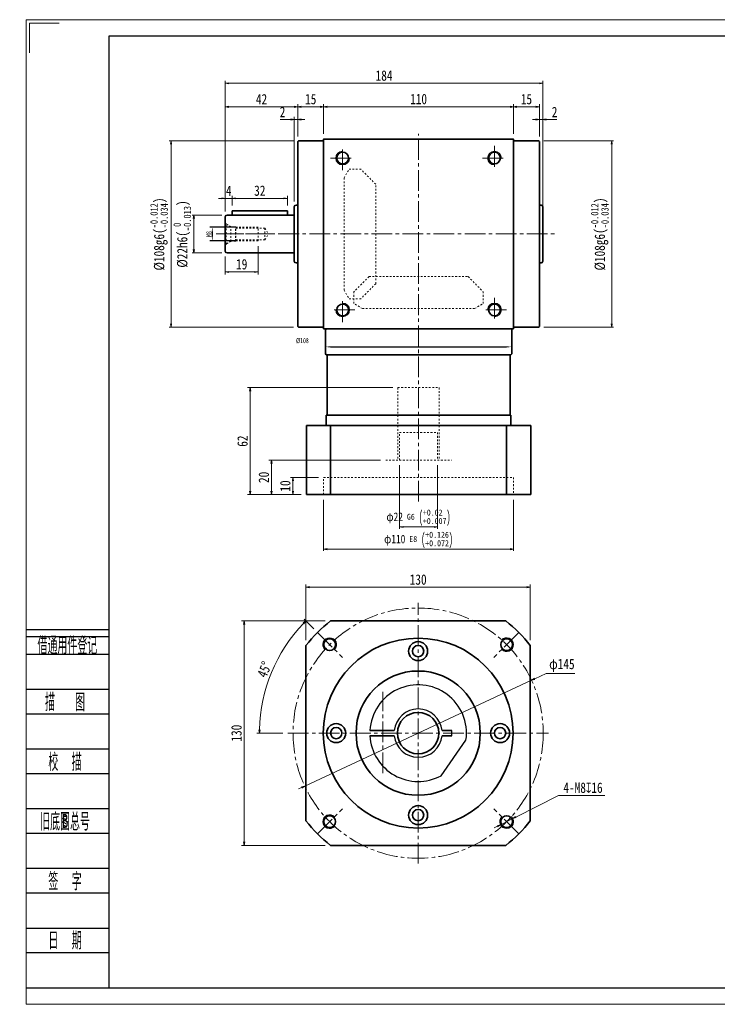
# Model space of a CAD drawing. Header units: millimetres. Extents: x -4 to 820, y 0 to 570.
# Tile 1 of 3: x -4 to 401, y 0 to 570. Entities that reach past the tile are written whole.
import ezdxf
from ezdxf.enums import TextEntityAlignment as Align

# ---------------------------------------------------------------- set-up
doc = ezdxf.new("R2010")
doc.units = ezdxf.units.MM
doc.linetypes.add('点画线', pattern=[18, 12, -2, 2, -2])
doc.linetypes.add('虚线', pattern=[2, 1, -1])
doc.layers.add('2细线层', color=4, linetype='Continuous')
doc.layers.add('6文字层', color=3, linetype='Continuous')
for name, color, linetype, lineweight in [('CDRAFT0', 7, 'Continuous', 35), ('中心线层', 1, '点画线', 18), ('图框_外框线', 7, 'Continuous', 18), ('尺寸线层', 3, 'Continuous', 18), ('粗实线层', 7, 'Continuous', 35), ('细实线', 211, 'Continuous', 18)]:
    doc.layers.add(name, color=color, linetype=linetype, lineweight=lineweight)
doc.styles.add('PC_TEXTSTYLE', font='ISOCP.SHX', dxfattribs={"width": 0.707, "bigfont": 'GBCBIG.SHX'})
doc.styles.add('宋体', font='txt', dxfattribs={"width": 0.8})
doc.styles.add('标准', font='txt', dxfattribs={"width": 0.667})
doc.dimstyles.new('a4-1-1', dxfattribs={"dimtxt": 3, "dimasz": 3, "dimexe": 1.5, "dimexo": 0, "dimgap": 0.5, "dimtad": 1, "dimdec": 3, "dimdsep": 46, "dimtxsty": '标准', "dimblk": '_CAXARROW', "dimcen": 0, "dimdle": 4, "dimazin": 2, "dimtfac": 0.707107, "dimtdec": 3, "dimtix": 1, "dimtmove": 2, "dimatfit": 3, "dimfxl": 0, "dimfrac": 2, "dimtolj": 1, "dimtzin": 0, "dimarcsym": 0})
doc.dimstyles.new('A水平标注$0', dxfattribs={"dimtxt": 3.5, "dimasz": 2, "dimexe": 1.5, "dimexo": 3, "dimgap": 1.1, "dimtad": 1, "dimtoh": 1, "dimdec": 4, "dimdsep": 46, "dimtxsty": '宋体', "dimblk": 'OPEN', "dimcen": 3, "dimclrd": 3, "dimclre": 3, "dimclrt": 6, "dimadec": 0, "dimazin": 0, "dimtm": 1e-09, "dimtfac": 1, "dimtdec": 4, "dimtix": 1, "dimtmove": 0, "dimatfit": 3, "dimldrblk": 'OPEN', "dimfxl": 0, "dimlwd": 13, "dimlwe": 13, "dimarcsym": 0})
doc.dimstyles.new('D直径标注φ25', dxfattribs={"dimtxt": 3.5, "dimasz": 2, "dimexe": 1, "dimexo": 3, "dimtad": 1, "dimtoh": 1, "dimdec": 1, "dimdsep": 46, "dimtxsty": '宋体', "dimblk": 'OPEN', "dimcen": 3, "dimclrd": 3, "dimclre": 3, "dimclrt": 130, "dimadec": 0, "dimazin": 0, "dimtm": 1e-09, "dimtfac": 1, "dimtdec": 1, "dimtmove": 0, "dimatfit": 0, "dimldrblk": 'OPEN', "dimfxl": 0, "dimlwd": 13, "dimlwe": 13, "dimarcsym": 0})
doc.dimstyles.new('螺孔(M8-7H)', dxfattribs={"dimtxt": 3.5, "dimasz": 2, "dimexe": 1.25, "dimexo": 3, "dimtad": 1, "dimtoh": 1, "dimdec": 4, "dimdsep": 46, "dimtxsty": '宋体', "dimblk": 'OPEN', "dimcen": 3, "dimclrd": 3, "dimclre": 3, "dimclrt": 2, "dimadec": 0, "dimazin": 0, "dimtm": 1e-09, "dimtfac": 1, "dimtdec": 4, "dimtmove": 0, "dimatfit": 3, "dimldrblk": 'OPEN', "dimfxl": 0, "dimlwd": 9, "dimlwe": 9, "dimarcsym": 0})

# ---------------------------------------------------------------- blocks, each defined once
blk = doc.blocks.new('m8-11111_1')
at = {"layer": '中心线层', "linetype": '点画线', "lineweight": 18}
blk.add_line((27.67, 0), (-2.1, 0), dxfattribs=at)
at = {"layer": '粗实线层', "color": 6, "linetype": '虚线', "lineweight": 18}
for p, q in [((0, -6.6), (0, 6.6)), ((0, 6.6), (0.43, 5.86)), ((3.3, 4.2), (0.43, 5.86)), ((0.43, -5.86), (0.43, 5.86)), ((6, 4.2), (3.3, 4.2)), ((3.3, -4.2), (3.3, 4.2)), ((6.2, 4), (6, 4.2)), ((6, -4.2), (6, 4.2)), ((19, 4), (6.2, 4)), ((6.2, -4), (6.2, 4)), ((23, 3.4), (6.2, 3.4)), ((19, -4), (19, 4)), ((23, 3.4), (24.96, 0)), ((23, 3.4), (23, -3.4)), ((23, -3.4), (24.96, 0)), ((3.3, -4.2), (0.43, -5.86)), ((6, -4.2), (3.3, -4.2)), ((6.2, -4), (6, -4.2)), ((23, -3.4), (6.2, -3.4)), ((19, -4), (6.2, -4)), ((0, -6.6), (0.43, -5.86))]:
    blk.add_line(p, q, dxfattribs=at)
blk = doc.blocks.new('_Open')
at = {"color": 0, "linetype": 'ByBlock', "lineweight": -2}
for p, q in [((-1, 0.17), (0, 0)), ((-1, -0.17), (0, 0)), ((0, 0), (-1, 0))]:
    blk.add_line(p, q, dxfattribs=at)
blk = doc.blocks.new('*D14')
at = {"layer": 'Defpoints', "color": 0}
for p in [(157.46, 519.96), (157.46, 499.76), (172.46, 501.26)]:
    blk.add_point(p, dxfattribs=at)
at = {"layer": '尺寸线层', "color": 3, "lineweight": 13}
for p, q in [((157.46, 502.76), (157.46, 521.46)), ((170.46, 519.96), (159.46, 519.96)), ((172.46, 504.26), (172.46, 521.46))]:
    blk.add_line(p, q, dxfattribs=at)
at = {"layer": '尺寸线层', "color": 3, "lineweight": 13, "xscale": 2, "yscale": 2, "zscale": 2, "rotation": 180}
blk.add_blockref('_Open', (157.46, 519.96), dxfattribs=at)
at = {"layer": '尺寸线层', "color": 3, "lineweight": 13, "xscale": 2, "yscale": 2, "zscale": 2}
blk.add_blockref('_Open', (172.46, 519.96), dxfattribs=at)
at = {"layer": '尺寸线层', "color": 6, "insert": (164.96, 524.37), "char_height": 6, "attachment_point": 5, "style": '宋体'}
blk.add_mtext('15', dxfattribs=at)
blk = doc.blocks.new('*D15')
at = {"layer": 'Defpoints', "color": 0}
for p in [(297.46, 519.96), (282.46, 501.26), (297.46, 499.76)]:
    blk.add_point(p, dxfattribs=at)
at = {"layer": '尺寸线层', "color": 3, "lineweight": 13}
for p, q in [((282.46, 504.26), (282.46, 521.46)), ((284.46, 519.96), (295.46, 519.96)), ((297.46, 502.76), (297.46, 521.46))]:
    blk.add_line(p, q, dxfattribs=at)
at = {"layer": '尺寸线层', "color": 3, "lineweight": 13, "xscale": 2, "yscale": 2, "zscale": 2, "rotation": 180}
blk.add_blockref('_Open', (282.46, 519.96), dxfattribs=at)
at = {"layer": '尺寸线层', "color": 3, "lineweight": 13, "xscale": 2, "yscale": 2, "zscale": 2}
blk.add_blockref('_Open', (297.46, 519.96), dxfattribs=at)
at = {"layer": '尺寸线层', "color": 6, "insert": (289.96, 524.37), "char_height": 6, "attachment_point": 5, "style": '宋体'}
blk.add_mtext('15', dxfattribs=at)
blk = doc.blocks.new('*D16')
at = {"layer": 'Defpoints', "color": 0}
for p in [(282.46, 519.96), (172.46, 501.26), (282.46, 501.26)]:
    blk.add_point(p, dxfattribs=at)
at = {"layer": '尺寸线层', "color": 3, "lineweight": 13}
for p, q in [((172.46, 504.26), (172.46, 521.46)), ((174.46, 519.96), (280.46, 519.96)), ((282.46, 504.26), (282.46, 521.46))]:
    blk.add_line(p, q, dxfattribs=at)
at = {"layer": '尺寸线层', "color": 3, "lineweight": 13, "xscale": 2, "yscale": 2, "zscale": 2, "rotation": 180}
blk.add_blockref('_Open', (172.46, 519.96), dxfattribs=at)
at = {"layer": '尺寸线层', "color": 3, "lineweight": 13, "xscale": 2, "yscale": 2, "zscale": 2}
blk.add_blockref('_Open', (282.46, 519.96), dxfattribs=at)
at = {"layer": '尺寸线层', "color": 6, "insert": (227.46, 524.39), "char_height": 6, "attachment_point": 5, "style": '宋体'}
blk.add_mtext('110', dxfattribs=at)
blk = doc.blocks.new('*D17')
at = {"layer": 'Defpoints', "color": 0}
for p in [(115.46, 533.57), (115.46, 456.26), (299.46, 456.26)]:
    blk.add_point(p, dxfattribs=at)
at = {"layer": '尺寸线层', "color": 3, "lineweight": 13}
for p, q in [((115.46, 459.26), (115.46, 535.07)), ((297.46, 533.57), (117.46, 533.57)), ((299.46, 459.26), (299.46, 535.07))]:
    blk.add_line(p, q, dxfattribs=at)
at = {"layer": '尺寸线层', "color": 3, "lineweight": 13, "xscale": 2, "yscale": 2, "zscale": 2, "rotation": 180}
blk.add_blockref('_Open', (115.46, 533.57), dxfattribs=at)
at = {"layer": '尺寸线层', "color": 3, "lineweight": 13, "xscale": 2, "yscale": 2, "zscale": 2}
blk.add_blockref('_Open', (299.46, 533.57), dxfattribs=at)
at = {"layer": '尺寸线层', "color": 6, "insert": (207.46, 538), "char_height": 6, "attachment_point": 5, "style": '宋体'}
blk.add_mtext('184', dxfattribs=at)
blk = doc.blocks.new('_CAXARROW')
blk.add_hatch(color=0).paths.add_polyline_path([(0, 0), (-1, 0.125), (-1, -0.125)], flags=0)
blk = doc.blocks.new('*D18')
at = {"layer": 'Defpoints', "color": 0}
for p in [(121.66, 450.26), (107.92, 442.26), (121.66, 442.26)]:
    blk.add_point(p, dxfattribs=at)
at = {"layer": '尺寸线层', "color": 0, "lineweight": -2}
for p, q in [((121.66, 450.26), (106.42, 450.26)), ((107.92, 447.26), (107.92, 445.26)), ((121.66, 442.26), (106.42, 442.26))]:
    blk.add_line(p, q, dxfattribs=at)
at = {"layer": '尺寸线层', "color": 0, "lineweight": -2, "xscale": 3, "yscale": 3, "zscale": 3}
for p, rotation in [((107.92, 450.26), 90), ((107.92, 442.26), 270)]:
    blk.add_blockref('_CAXARROW', p, dxfattribs=dict(at, rotation=rotation))
at = {"layer": '尺寸线层', "color": 0, "insert": (105.92, 446.26), "char_height": 3, "attachment_point": 5, "rotation": 90, "style": '标准'}
blk.add_mtext('\\A1;M8', dxfattribs=at)
blk = doc.blocks.new('*D19')
at = {"layer": 'Defpoints', "color": 0}
for p in [(116.46, 457.26), (97.22, 435.26), (116.46, 435.26)]:
    blk.add_point(p, dxfattribs=at)
at = {"layer": '尺寸线层', "color": 3, "lineweight": 13}
for p, q in [((113.46, 457.26), (96.22, 457.26)), ((97.22, 455.26), (97.22, 437.26)), ((113.46, 435.26), (96.22, 435.26))]:
    blk.add_line(p, q, dxfattribs=at)
at = {"layer": '尺寸线层', "color": 3, "lineweight": 13, "xscale": 2, "yscale": 2, "zscale": 2}
for p, rotation in [((97.22, 457.26), 90), ((97.22, 435.26), 270)]:
    blk.add_blockref('_Open', p, dxfattribs=dict(at, rotation=rotation))
at = {"layer": '尺寸线层', "color": 130, "insert": (90.49, 446.26), "char_height": 6, "attachment_point": 5, "rotation": 90, "style": '宋体'}
blk.add_mtext('{\\A1;\\A1;%%C22h6({\\H0.707107x;\\S 0^ -0.013;})}', dxfattribs=at)
blk = doc.blocks.new('*D20')
at = {"layer": 'Defpoints', "color": 0}
for p in [(157.96, 500.26), (84.02, 392.26), (157.96, 392.26)]:
    blk.add_point(p, dxfattribs=at)
at = {"layer": '尺寸线层', "color": 3, "lineweight": 13}
for p, q in [((154.96, 500.26), (83.02, 500.26)), ((84.02, 498.26), (84.02, 394.26)), ((154.96, 392.26), (83.02, 392.26))]:
    blk.add_line(p, q, dxfattribs=at)
at = {"layer": '尺寸线层', "color": 3, "lineweight": 13, "xscale": 2, "yscale": 2, "zscale": 2}
for p, rotation in [((84.02, 500.26), 90), ((84.02, 392.26), 270)]:
    blk.add_blockref('_Open', p, dxfattribs=dict(at, rotation=rotation))
at = {"layer": '尺寸线层', "color": 130, "insert": (77.09, 446.26), "char_height": 6, "attachment_point": 5, "rotation": 90, "style": '宋体'}
blk.add_mtext('{\\A1;\\A1;%%C108g6({\\H0.707107x;\\S-0.012^ -0.034;})}', dxfattribs=at)
blk = doc.blocks.new('*D21')
at = {"layer": 'Defpoints', "color": 0}
for p in [(296.96, 500.26), (296.96, 392.26), (339.39, 392.26)]:
    blk.add_point(p, dxfattribs=at)
at = {"layer": '尺寸线层', "color": 3, "lineweight": 13}
for p, q in [((299.96, 500.26), (340.39, 500.26)), ((339.39, 498.26), (339.39, 394.26)), ((299.96, 392.26), (340.39, 392.26))]:
    blk.add_line(p, q, dxfattribs=at)
at = {"layer": '尺寸线层', "color": 3, "lineweight": 13, "xscale": 2, "yscale": 2, "zscale": 2}
for p, rotation in [((339.39, 500.26), 90), ((339.39, 392.26), 270)]:
    blk.add_blockref('_Open', p, dxfattribs=dict(at, rotation=rotation))
at = {"layer": '尺寸线层', "color": 130, "insert": (332.47, 446.26), "char_height": 6, "attachment_point": 5, "rotation": 90, "style": '宋体'}
blk.add_mtext('{\\A1;\\A1;%%C108g6({\\H0.707107x;\\S-0.012^ -0.034;})}', dxfattribs=at)
blk = doc.blocks.new('*D32')
at = {"layer": 'Defpoints', "color": 0}
for p in [(119.46, 466.91), (119.46, 459.76), (115.46, 456.26)]:
    blk.add_point(p, dxfattribs=at)
at = {"layer": '尺寸线层', "color": 3, "lineweight": 13}
for p, q in [((115.46, 459.26), (115.46, 468.41)), ((119.46, 462.76), (119.46, 468.41)), ((113.46, 466.91), (111.46, 466.91)), ((115.46, 466.91), (119.46, 466.91)), ((121.46, 466.91), (123.46, 466.91))]:
    blk.add_line(p, q, dxfattribs=at)
at = {"layer": '尺寸线层', "color": 3, "lineweight": 13, "xscale": 2, "yscale": 2, "zscale": 2}
blk.add_blockref('_Open', (115.46, 466.91), dxfattribs=at)
at = {"layer": '尺寸线层', "color": 3, "lineweight": 13, "xscale": 2, "yscale": 2, "zscale": 2, "rotation": 180}
blk.add_blockref('_Open', (119.46, 466.91), dxfattribs=at)
at = {"layer": '尺寸线层', "color": 6, "insert": (117.46, 471.31), "char_height": 6, "attachment_point": 5, "style": '宋体'}
blk.add_mtext('4', dxfattribs=at)
blk = doc.blocks.new('*D33')
at = {"layer": 'Defpoints', "color": 0}
for p in [(151.46, 466.91), (119.46, 459.76), (151.46, 459.76)]:
    blk.add_point(p, dxfattribs=at)
at = {"layer": '尺寸线层', "color": 3, "lineweight": 13}
for p, q in [((119.46, 462.76), (119.46, 468.41)), ((151.46, 462.76), (151.46, 468.41)), ((121.46, 466.91), (149.46, 466.91))]:
    blk.add_line(p, q, dxfattribs=at)
at = {"layer": '尺寸线层', "color": 3, "lineweight": 13, "xscale": 2, "yscale": 2, "zscale": 2, "rotation": 180}
blk.add_blockref('_Open', (119.46, 466.91), dxfattribs=at)
at = {"layer": '尺寸线层', "color": 3, "lineweight": 13, "xscale": 2, "yscale": 2, "zscale": 2}
blk.add_blockref('_Open', (151.46, 466.91), dxfattribs=at)
at = {"layer": '尺寸线层', "color": 6, "insert": (135.46, 471.35), "char_height": 6, "attachment_point": 5, "style": '宋体'}
blk.add_mtext('32', dxfattribs=at)
blk = doc.blocks.new('*D34')
at = {"layer": 'Defpoints', "color": 0}
for p in [(134.46, 442.26), (115.46, 436.26), (134.46, 424.26)]:
    blk.add_point(p, dxfattribs=at)
at = {"layer": '尺寸线层', "color": 3, "lineweight": 13}
for p, q in [((134.46, 439.26), (134.46, 422.76)), ((115.46, 433.26), (115.46, 422.76)), ((117.46, 424.26), (132.46, 424.26))]:
    blk.add_line(p, q, dxfattribs=at)
at = {"layer": '尺寸线层', "color": 3, "lineweight": 13, "xscale": 2, "yscale": 2, "zscale": 2, "rotation": 180}
blk.add_blockref('_Open', (115.46, 424.26), dxfattribs=at)
at = {"layer": '尺寸线层', "color": 3, "lineweight": 13, "xscale": 2, "yscale": 2, "zscale": 2}
blk.add_blockref('_Open', (134.46, 424.26), dxfattribs=at)
at = {"layer": '尺寸线层', "color": 6, "insert": (124.96, 428.69), "char_height": 6, "attachment_point": 5, "style": '宋体'}
blk.add_mtext('19', dxfattribs=at)
blk = doc.blocks.new('*D35')
at = {"layer": 'Defpoints', "color": 0}
for p in [(155.46, 512.55), (157.46, 499.76), (155.46, 462.01)]:
    blk.add_point(p, dxfattribs=at)
at = {"layer": '尺寸线层', "color": 3, "lineweight": 13}
for p, q in [((155.46, 465.01), (155.46, 514.05)), ((157.46, 502.76), (157.46, 514.05)), ((147.3, 512.55), (151.46, 512.55)), ((151.46, 512.55), (153.46, 512.55)), ((157.46, 512.55), (155.46, 512.55)), ((159.46, 512.55), (161.46, 512.55))]:
    blk.add_line(p, q, dxfattribs=at)
at = {"layer": '尺寸线层', "color": 3, "lineweight": 13, "xscale": 2, "yscale": 2, "zscale": 2}
blk.add_blockref('_Open', (155.46, 512.55), dxfattribs=at)
at = {"layer": '尺寸线层', "color": 3, "lineweight": 13, "xscale": 2, "yscale": 2, "zscale": 2, "rotation": 180}
blk.add_blockref('_Open', (157.46, 512.55), dxfattribs=at)
at = {"layer": '尺寸线层', "color": 6, "insert": (148.63, 516.94), "char_height": 6, "attachment_point": 5, "style": '宋体'}
blk.add_mtext('2', dxfattribs=at)
blk = doc.blocks.new('*D36')
at = {"layer": 'Defpoints', "color": 0}
for p in [(157.46, 519.96), (157.46, 499.76), (115.46, 456.26)]:
    blk.add_point(p, dxfattribs=at)
at = {"layer": '尺寸线层', "color": 3, "lineweight": 13}
for p, q in [((115.46, 459.26), (115.46, 521.46)), ((117.46, 519.96), (155.46, 519.96)), ((157.46, 502.76), (157.46, 521.46))]:
    blk.add_line(p, q, dxfattribs=at)
at = {"layer": '尺寸线层', "color": 3, "lineweight": 13, "xscale": 2, "yscale": 2, "zscale": 2, "rotation": 180}
blk.add_blockref('_Open', (115.46, 519.96), dxfattribs=at)
at = {"layer": '尺寸线层', "color": 3, "lineweight": 13, "xscale": 2, "yscale": 2, "zscale": 2}
blk.add_blockref('_Open', (157.46, 519.96), dxfattribs=at)
at = {"layer": '尺寸线层', "color": 6, "insert": (136.46, 524.36), "char_height": 6, "attachment_point": 5, "style": '宋体'}
blk.add_mtext('42', dxfattribs=at)
blk = doc.blocks.new('*D37')
at = {"layer": 'Defpoints', "color": 0}
for p in [(299.46, 512.55), (297.46, 499.76), (299.46, 462.01)]:
    blk.add_point(p, dxfattribs=at)
at = {"layer": '尺寸线层', "color": 3, "lineweight": 13}
for p, q in [((297.46, 502.76), (297.46, 514.05)), ((299.46, 465.01), (299.46, 514.05)), ((295.46, 512.55), (293.46, 512.55)), ((297.46, 512.55), (299.46, 512.55)), ((303.46, 512.55), (301.46, 512.55)), ((307.61, 512.55), (303.46, 512.55))]:
    blk.add_line(p, q, dxfattribs=at)
at = {"layer": '尺寸线层', "color": 3, "lineweight": 13, "xscale": 2, "yscale": 2, "zscale": 2}
blk.add_blockref('_Open', (297.46, 512.55), dxfattribs=at)
at = {"layer": '尺寸线层', "color": 3, "lineweight": 13, "xscale": 2, "yscale": 2, "zscale": 2, "rotation": 180}
blk.add_blockref('_Open', (299.46, 512.55), dxfattribs=at)
at = {"layer": '尺寸线层', "color": 6, "insert": (306.29, 516.94), "char_height": 6, "attachment_point": 5, "style": '宋体'}
blk.add_mtext('2', dxfattribs=at)
blk = doc.blocks.new('*D39')
at = {"layer": 'Defpoints', "color": 0}
for p in [(154.68, 305.26), (172.46, 305.26), (162.46, 295.26)]:
    blk.add_point(p, dxfattribs=at)
at = {"layer": '尺寸线层', "color": 3, "lineweight": 13}
for p, q in [((169.46, 305.26), (153.18, 305.26)), ((154.68, 297.26), (154.68, 303.26)), ((159.46, 295.26), (153.18, 295.26))]:
    blk.add_line(p, q, dxfattribs=at)
at = {"layer": '尺寸线层', "color": 3, "lineweight": 13, "xscale": 2, "yscale": 2, "zscale": 2}
for p, rotation in [((154.68, 305.26), 90), ((154.68, 295.26), 270)]:
    blk.add_blockref('_Open', p, dxfattribs=dict(at, rotation=rotation))
at = {"layer": '尺寸线层', "color": 6, "insert": (150.25, 300.26), "char_height": 6, "attachment_point": 5, "rotation": 90, "style": '宋体'}
blk.add_mtext('10', dxfattribs=at)
blk = doc.blocks.new('*D40')
at = {"layer": 'Defpoints', "color": 0}
for p in [(129.9, 357.26), (215.46, 357.26), (162.46, 295.26)]:
    blk.add_point(p, dxfattribs=at)
at = {"layer": '尺寸线层', "color": 3, "lineweight": 13}
for p, q in [((212.46, 357.26), (128.4, 357.26)), ((129.9, 297.26), (129.9, 355.26)), ((159.46, 295.26), (128.4, 295.26))]:
    blk.add_line(p, q, dxfattribs=at)
at = {"layer": '尺寸线层', "color": 3, "lineweight": 13, "xscale": 2, "yscale": 2, "zscale": 2}
for p, rotation in [((129.9, 357.26), 90), ((129.9, 295.26), 270)]:
    blk.add_blockref('_Open', p, dxfattribs=dict(at, rotation=rotation))
at = {"layer": '尺寸线层', "color": 6, "insert": (125.47, 326.26), "char_height": 6, "attachment_point": 5, "rotation": 90, "style": '宋体'}
blk.add_mtext('62', dxfattribs=at)
blk = doc.blocks.new('*D41')
at = {"layer": 'Defpoints', "color": 0}
for p in [(173.46, 382.03), (281.46, 381.7), (281.46, 380.87)]:
    blk.add_point(p, dxfattribs=at)
at = {"layer": '尺寸线层', "color": 0, "lineweight": -2}
for p, q in [((173.46, 382.03), (173.46, 379.37)), ((176.46, 380.87), (278.46, 380.87)), ((281.46, 381.7), (281.46, 379.37))]:
    blk.add_line(p, q, dxfattribs=at)
at = {"layer": '尺寸线层', "color": 0, "lineweight": -2, "xscale": 3, "yscale": 3, "zscale": 3, "rotation": 180}
blk.add_blockref('_CAXARROW', (173.46, 380.87), dxfattribs=at)
at = {"layer": '尺寸线层', "color": 0, "lineweight": -2, "xscale": 3, "yscale": 3, "zscale": 3}
blk.add_blockref('_CAXARROW', (281.46, 380.87), dxfattribs=at)
at = {"layer": '尺寸线层', "color": 0, "insert": (160.12, 384.45), "char_height": 3, "attachment_point": 5, "style": '标准'}
blk.add_mtext('\\A1;%%C108', dxfattribs=at)
blk = doc.blocks.new('*D42')
at = {"layer": 'Defpoints', "color": 0}
for p in [(176.41, 222.09), (126.4, 92.09), (176.41, 92.09)]:
    blk.add_point(p, dxfattribs=at)
at = {"layer": '尺寸线层', "color": 3, "lineweight": 13}
for p, q in [((173.41, 222.09), (124.9, 222.09)), ((126.4, 220.09), (126.4, 94.09)), ((173.41, 92.09), (124.9, 92.09))]:
    blk.add_line(p, q, dxfattribs=at)
at = {"layer": '尺寸线层', "color": 3, "lineweight": 13, "xscale": 2, "yscale": 2, "zscale": 2}
for p, rotation in [((126.4, 222.09), 89.99999999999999), ((126.4, 92.09), 270)]:
    blk.add_blockref('_Open', p, dxfattribs=dict(at, rotation=rotation))
at = {"layer": '尺寸线层', "color": 6, "insert": (121.96, 157.09), "char_height": 6, "attachment_point": 5, "rotation": 90, "style": '宋体'}
blk.add_mtext('130', dxfattribs=at)
blk = doc.blocks.new('*D43')
at = {"layer": 'Defpoints', "color": 0}
for p in [(168.88, 215.43), (183.35, 200.96), (142.23, 192.3), (151.72, 157.09), (302.72, 157.09)]:
    blk.add_point(p, dxfattribs=at)
at = {"layer": '尺寸线层', "color": 3, "lineweight": 13}
for p, q in [((166.76, 217.55), (161.11, 223.2)), ((148.72, 157.09), (133.72, 157.09))]:
    blk.add_line(p, q, dxfattribs=at)
blk.add_arc((227.22, 157.09), 91.99, 136.2457, 178.7543, dxfattribs=at)
at = {"layer": '尺寸线层', "color": 3, "lineweight": 13, "xscale": 2, "yscale": 2, "zscale": 2}
for p, rotation in [((162.17, 222.14), 45.62283992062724), ((135.22, 157.09), 269.3771600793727)]:
    blk.add_blockref('_Open', p, dxfattribs=dict(at, rotation=rotation))
at = {"layer": '尺寸线层', "color": 6, "insert": (138.16, 193.98), "char_height": 6, "attachment_point": 5, "rotation": 67.5, "style": '宋体'}
blk.add_mtext('45%%d', dxfattribs=at)
blk = doc.blocks.new('*D44')
at = {"layer": 'Defpoints', "color": 0}
for p in [(292.93, 187.72), (161.5, 126.46)]:
    blk.add_point(p, dxfattribs=at)
at = {"layer": '尺寸线层', "color": 3, "lineweight": 13}
for p, q in [((301.48, 191.71), (294.74, 188.57)), ((318.05, 191.71), (301.48, 191.71)), ((161.5, 126.46), (292.93, 187.72)), ((159.69, 125.62), (157.88, 124.77))]:
    blk.add_line(p, q, dxfattribs=at)
at = {"layer": '尺寸线层', "color": 3, "lineweight": 13, "xscale": 2, "yscale": 2, "zscale": 2}
for p, rotation in [((292.93, 187.72), 204.9925666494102), ((161.5, 126.46), 24.99256664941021)]:
    blk.add_blockref('_Open', p, dxfattribs=dict(at, rotation=rotation))
at = {"layer": '尺寸线层', "color": 130, "insert": (310.51, 196.34), "char_height": 6, "attachment_point": 5, "style": '宋体'}
blk.add_mtext('φ145', dxfattribs=at)
blk = doc.blocks.new('*D12')
at = {"layer": 'Defpoints', "color": 0}
for p in [(142.23, 315.26), (208.43, 315.26), (162.46, 295.26)]:
    blk.add_point(p, dxfattribs=at)
at = {"layer": '尺寸线层', "color": 3, "lineweight": 13}
for p, q in [((205.43, 315.26), (140.73, 315.26)), ((142.23, 297.26), (142.23, 313.26)), ((159.46, 295.26), (140.73, 295.26))]:
    blk.add_line(p, q, dxfattribs=at)
at = {"layer": '尺寸线层', "color": 3, "lineweight": 13, "xscale": 2, "yscale": 2, "zscale": 2}
for p, rotation in [((142.23, 315.26), 90), ((142.23, 295.26), 270)]:
    blk.add_blockref('_Open', p, dxfattribs=dict(at, rotation=rotation))
at = {"layer": '尺寸线层', "color": 6, "insert": (137.79, 305.26), "char_height": 6, "attachment_point": 5, "rotation": 90, "style": '宋体'}
blk.add_mtext('20', dxfattribs=at)
blk = doc.blocks.new('*D45')
at = {"layer": 'Defpoints', "color": 0}
for p in [(292.22, 241.61), (162.22, 207.9), (292.22, 207.9)]:
    blk.add_point(p, dxfattribs=at)
at = {"layer": '尺寸线层', "color": 3, "lineweight": 13}
for p, q in [((162.22, 210.9), (162.22, 243.11)), ((164.22, 241.61), (290.22, 241.61)), ((292.22, 210.9), (292.22, 243.11))]:
    blk.add_line(p, q, dxfattribs=at)
at = {"layer": '尺寸线层', "color": 3, "lineweight": 13, "xscale": 2, "yscale": 2, "zscale": 2, "rotation": 180}
blk.add_blockref('_Open', (162.22, 241.61), dxfattribs=at)
at = {"layer": '尺寸线层', "color": 3, "lineweight": 13, "xscale": 2, "yscale": 2, "zscale": 2}
blk.add_blockref('_Open', (292.22, 241.61), dxfattribs=at)
at = {"layer": '尺寸线层', "color": 6, "insert": (227.22, 246.04), "char_height": 6, "attachment_point": 5, "style": '宋体'}
blk.add_mtext('130', dxfattribs=at)
blk = doc.blocks.new('*D46')
at = {"color": 3, "lineweight": 9}
for p, q in [((308.64, 120.89), (283.85, 108.51)), ((335.36, 120.89), (308.64, 120.89)), ((273.11, 103.15), (271.32, 102.25)), ((274.9, 104.04), (282.06, 107.61))]:
    blk.add_line(p, q, dxfattribs=at)
at = {"layer": 'Defpoints', "color": 0}
for p in [(274.9, 104.04), (282.06, 107.61)]:
    blk.add_point(p, dxfattribs=at)
at = {"color": 3, "lineweight": 9, "xscale": 2, "yscale": 2, "zscale": 2}
for p, rotation in [((282.06, 107.61), 206.5446136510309), ((274.9, 104.04), 26.54461365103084)]:
    blk.add_blockref('_Open', p, dxfattribs=dict(at, rotation=rotation))
at = {"color": 2, "insert": (322.75, 125.45), "char_height": 6, "attachment_point": 5, "style": '宋体'}
blk.add_mtext('4-M8{\\famgdt|b0|i0|c0|p0;x}{16}', dxfattribs=at)
blk = doc.blocks.new('*D47')
at = {"color": 3, "lineweight": 13}
for p, q in [((216.46, 312.26), (216.46, 275.52)), ((238.46, 312.26), (238.46, 275.52)), ((218.46, 276.52), (236.46, 276.52))]:
    blk.add_line(p, q, dxfattribs=at)
at = {"layer": 'Defpoints', "color": 0}
for p in [(216.46, 315.26), (238.46, 315.26), (238.46, 276.52)]:
    blk.add_point(p, dxfattribs=at)
at = {"color": 3, "lineweight": 13, "xscale": 2, "yscale": 2, "zscale": 2, "rotation": 180}
blk.add_blockref('_Open', (216.46, 276.52), dxfattribs=at)
at = {"color": 3, "lineweight": 13, "xscale": 2, "yscale": 2, "zscale": 2}
blk.add_blockref('_Open', (238.46, 276.52), dxfattribs=at)
at = {"color": 130, "insert": (227.43, 281.86), "char_height": 5, "attachment_point": 5, "style": '宋体'}
blk.add_mtext('{\\A1;φ22{}{{\\H0.7x;\\C2; G6 {\\H2x;\\W0.5;(}\\S+0.02^ +0.007;{\\H2x;\\W0.5;)}}}}', dxfattribs=at)
blk = doc.blocks.new('*D48')
at = {"color": 3, "lineweight": 13}
for p, q in [((172.46, 292.26), (172.46, 262.64)), ((282.46, 292.26), (282.46, 262.64)), ((174.46, 263.64), (280.46, 263.64))]:
    blk.add_line(p, q, dxfattribs=at)
at = {"layer": 'Defpoints', "color": 0}
for p in [(172.46, 295.26), (282.46, 295.26), (282.46, 263.64)]:
    blk.add_point(p, dxfattribs=at)
at = {"color": 3, "lineweight": 13, "xscale": 2, "yscale": 2, "zscale": 2, "rotation": 180}
blk.add_blockref('_Open', (172.46, 263.64), dxfattribs=at)
at = {"color": 3, "lineweight": 13, "xscale": 2, "yscale": 2, "zscale": 2}
blk.add_blockref('_Open', (282.46, 263.64), dxfattribs=at)
at = {"color": 130, "insert": (227.46, 268.98), "char_height": 5, "attachment_point": 5, "style": '宋体'}
blk.add_mtext('{\\A1;φ110{}{{\\H0.7x;\\C2; E8 {\\H2x;\\W0.5;(}\\S+0.126^ +0.072;{\\H2x;\\W0.5;)}}}}', dxfattribs=at)

msp = doc.modelspace()

# ---------------------------------------------------------------- linework, layer by layer
for p, q in [((246.71586, 155.59198), (246.71586, 158.59198)), ((240.46214, 132.42345), (254.92719, 153.08168))]:
    msp.add_line(p, q)
for radius, start, end in [(28, 351.7655006, 176.9291132), (14, 6.1506398, 173.8493602), (28, 183.0708868, 298.2344994), (14, 186.1506398, 353.8493602)]:
    msp.add_arc((227.21586, 157.09198), radius, start, end)
at = {"layer": '2细线层'}
for p, q in [((0.37792, 217.14608), (48.01439, 217.14608)), ((0.37792, 213.0766), (48.01439, 213.0766)), ((0.37792, 202.90292), (48.01439, 202.90292)), ((0.37792, 182.55554), (48.01439, 182.55554)), ((0.37792, 168.31238), (48.01439, 168.31238)), ((0.37792, 147.96501), (48.01439, 147.96501)), ((0.37792, 133.72185), (48.01439, 133.72185)), ((0.37792, 113.37448), (48.01439, 113.37448)), ((0.37792, 99.13132), (48.01439, 99.13132)), ((0.37792, 78.78394), (48.01439, 78.78394)), ((0.37792, 64.54078), (48.01439, 64.54078)), ((0.37792, 44.19341), (48.01439, 44.19341)), ((0.37792, 29.95025), (48.01439, 29.95025)), ((0.37792, 9.60288), (48.01439, 9.60288))]:
    msp.add_line(p, q, dxfattribs=at)
at = {"layer": 'CDRAFT0'}
for points in [[(176.40986, 222.09198), (278.02187, 222.09198)], [(162.21586, 106.28597), (162.21586, 207.89798)], [(292.21586, 207.89798), (292.21586, 106.28597)], [(278.02187, 92.09198), (176.40986, 92.09198)]]:
    msp.add_lwpolyline(points, dxfattribs=at)
for centre, radius in [((227.21586, 157.09198), 55), ((175.95062, 208.35722), 3.4), ((278.48111, 208.35722), 3.4), ((175.95062, 105.82673), 3.4), ((278.48111, 105.82673), 3.4)]:
    msp.add_circle(centre, radius, dxfattribs=at)
for start, end in [(128.0122795, 141.9877205), (38.0122795, 51.9877205), (218.0122795, 231.9877205), (308.0122795, 321.9877205)]:
    msp.add_arc((227.21586, 157.09198), 82.5, start, end, dxfattribs=at)
at = {"layer": '中心线层'}
for p, q in [((227.4579, 291.3143), (227.4579, 504.25774)), ((183.4579, 483.25774), (183.4579, 497.25774)), ((271.4579, 497.25774), (271.4579, 483.25774)), ((176.4579, 490.25774), (190.4579, 490.25774)), ((264.4579, 490.25774), (278.4579, 490.25774)), ((110.18157, 446.25774), (306.19101, 446.25774)), ((183.4579, 395.25774), (183.4579, 409.25774)), ((271.4579, 409.25774), (271.4579, 395.25774)), ((190.4579, 402.25774), (176.4579, 402.25774)), ((278.4579, 402.25774), (264.4579, 402.25774)), ((227.21586, 81.59198), (227.21586, 232.59198)), ((168.87955, 215.42828), (183.34936, 200.95848)), ((285.55217, 215.42828), (271.08237, 200.95848)), ((206.71592, 133.8374), (206.71592, 180.96649)), ((151.71586, 157.09198), (302.71586, 157.09198)), ((168.87955, 98.75567), (183.34936, 113.22547)), ((285.55217, 98.75567), (271.08237, 113.22547))]:
    msp.add_line(p, q, dxfattribs=at)
msp.add_circle((227.21586, 157.09198), 72.5, dxfattribs=at)
at = {"layer": '图框_外框线', "color": 3}
msp.add_lwpolyline([(0, 0), (806.64172, 0), (806.64172, 570.41093), (0, 570.41093)], close=True, dxfattribs=at)
msp.add_lwpolyline([(1.92058, 551.20518), (1.92058, 568.49036), (19.20576, 568.49036)], dxfattribs=at)
at = {"layer": '图框_外框线', "color": 3, "lineweight": 25}
msp.add_lwpolyline([(48.01439, 9.60288), (797.03884, 9.60288), (797.03884, 560.80805), (48.01439, 560.80805)], close=True, dxfattribs=at)
at = {"layer": '粗实线层'}
for p, q in [((157.9579, 500.25774), (157.4579, 499.75774)), ((157.4579, 499.75774), (157.4579, 392.75774)), ((172.4579, 500.25774), (157.9579, 500.25774)), ((282.4579, 500.25774), (296.9579, 500.25774)), ((296.9579, 500.25774), (297.4579, 499.75774)), ((297.4579, 499.75774), (297.4579, 392.75774)), ((157.4579, 463.00774), (156.4579, 463.00774)), ((297.4579, 463.00774), (298.4579, 463.00774)), ((155.4579, 457.25774), (116.4579, 457.25774)), ((119.4579, 459.75774), (119.4579, 457.25774)), ((119.4579, 459.75774), (151.4579, 459.75774)), ((151.4579, 459.75774), (151.4579, 457.25774)), ((155.4579, 462.00774), (155.4579, 430.50774)), ((299.4579, 462.00774), (299.4579, 430.50774)), ((115.4579, 456.25774), (115.4579, 436.25774)), ((155.4579, 435.25774), (116.4579, 435.25774)), ((157.4579, 429.50774), (156.4579, 429.50774)), ((297.4579, 429.50774), (298.4579, 429.50774)), ((157.4579, 392.75774), (157.9579, 392.25774)), ((172.4579, 392.25774), (157.9579, 392.25774)), ((173.9579, 391.25774), (173.4579, 390.75774)), ((173.4579, 390.75774), (173.4579, 376.75774)), ((280.9579, 391.25774), (281.4579, 390.75774)), ((281.4579, 390.75774), (281.4579, 376.75774)), ((282.4579, 392.25774), (296.9579, 392.25774)), ((297.4579, 392.75774), (296.9579, 392.25774)), ((173.9579, 376.25774), (173.4579, 376.75774)), ((280.9579, 376.25774), (281.4579, 376.75774)), ((173.9579, 376.25774), (280.9579, 376.25774)), ((174.4579, 341.25774), (174.4579, 376.25774)), ((280.4579, 341.25774), (280.4579, 376.25774)), ((173.9579, 341.25774), (280.9579, 341.25774)), ((173.9579, 335.25774), (173.9579, 341.25774)), ((280.9579, 335.25774), (280.9579, 341.25774)), ((162.4579, 335.25774), (162.4579, 295.25774)), ((162.4579, 335.25774), (292.4579, 335.25774)), ((176.40986, 295.25774), (176.40986, 335.25774)), ((278.50594, 295.25774), (278.50594, 335.25774)), ((292.4579, 335.25774), (292.4579, 295.25774)), ((162.4579, 295.25774), (292.4579, 295.25774)), ((199.25519, 158.59198), (213.29645, 158.59198)), ((199.25519, 155.59198), (213.29645, 155.59198)), ((246.71586, 158.59198), (241.13527, 158.59198)), ((246.71586, 155.59198), (241.13527, 155.59198))]:
    msp.add_line(p, q, dxfattribs=at)
at = {"layer": '粗实线层', "color": 6, "linetype": '虚线', "lineweight": 18}
for p, q in [((184.2579, 478.75774), (187.14465, 483.75774)), ((187.14465, 483.75774), (193.97054, 483.75774)), ((202.6579, 475.07038), (193.97054, 483.75774)), ((184.2579, 478.75774), (184.2579, 413.75774)), ((202.6579, 417.4451), (202.6579, 475.07038)), ((198.74526, 421.55774), (189.9579, 412.77038)), ((202.6579, 417.4451), (193.97054, 408.75774)), ((198.74526, 421.55774), (256.17054, 421.55774)), ((256.17054, 421.55774), (264.9579, 412.77038)), ((184.2579, 413.75774), (187.14465, 408.75774)), ((189.9579, 405.94449), (189.9579, 412.77038)), ((264.9579, 405.94449), (264.9579, 412.77038)), ((187.14465, 408.75774), (193.97054, 408.75774)), ((194.9579, 403.05774), (189.9579, 405.94449)), ((259.9579, 403.05774), (264.9579, 405.94449)), ((259.9579, 403.05774), (194.9579, 403.05774)), ((215.4579, 357.25774), (215.4579, 315.25774)), ((215.4579, 357.25774), (239.4579, 357.25774)), ((239.4579, 357.25774), (239.4579, 315.25774)), ((216.4579, 315.25774), (216.4579, 331.25774)), ((216.4579, 331.25774), (238.4579, 331.25774)), ((238.4579, 331.25774), (238.4579, 315.25774)), ((208.43101, 315.25774), (246.48479, 315.25774)), ((172.4579, 295.25774), (172.4579, 305.25774)), ((172.4579, 305.25774), (282.4579, 305.25774)), ((282.4579, 305.25774), (282.4579, 295.25774))]:
    msp.add_line(p, q, dxfattribs=at)
at = {"layer": '粗实线层'}
for points in [[(172.4579, 391.25774), (172.4579, 501.25774)], [(172.4579, 500.65774), (172.4579, 501.25774), (282.4579, 501.25774), (282.4579, 500.65774)], [(282.4579, 391.25774), (282.4579, 501.25774)], [(282.4579, 391.25774), (172.4579, 391.25774)]]:
    msp.add_lwpolyline(points, dxfattribs=at)
for centre, radius in [((183.4579, 490.25774), 3.4), ((271.4579, 490.25774), 3.4), ((183.4579, 402.25774), 3.4), ((271.4579, 402.25774), 3.4), ((227.21586, 204.59198), 5.5), ((227.21586, 204.59198), 3.25), ((227.21586, 157.09198), 36), ((227.21586, 157.09198), 12), ((179.71586, 157.09198), 5.5), ((179.71586, 157.09198), 3.25), ((274.71586, 157.09198), 5.5), ((274.71586, 157.09198), 3.25), ((227.21586, 109.59198), 5.5), ((227.21586, 109.59198), 3.25)]:
    msp.add_circle(centre, radius, dxfattribs=at)
at = {"layer": '粗实线层', "lineweight": 18}
for centre, start, end in [((183.4579, 490.25774), 90, 360), ((271.4579, 490.25774), 0, 270), ((183.4579, 402.25774), 180, 90), ((271.4579, 402.25774), 270, 180)]:
    msp.add_arc(centre, 4, start, end, dxfattribs=at)
at = {"layer": '粗实线层'}
for centre, start, end in [((156.4579, 462.00774), 90, 180), ((298.4579, 462.00774), 0, 90), ((116.4579, 456.25774), 90, 180), ((116.4579, 436.25774), 180, 270), ((156.4579, 430.50774), 180, 270), ((298.4579, 430.50774), 270, 0)]:
    msp.add_arc(centre, 1, start, end, dxfattribs=at)
at = {"layer": '细实线'}
for centre, start, end in [((175.95062, 208.35722), 315, 226.5807738), ((278.48111, 208.35722), 225, 136.5807738), ((175.95062, 105.82673), 45, 316.5807738), ((278.48111, 105.82673), 135, 46.5807738)]:
    msp.add_arc(centre, 4, start, end, dxfattribs=at)

# ---------------------------------------------------------------- block references
at = {"layer": '粗实线层'}
msp.add_blockref('m8-11111_1', (115.4579, 446.25774), dxfattribs=at)

# ---------------------------------------------------------------- texts
at = {"layer": '6文字层', "color": 3, "style": 'PC_TEXTSTYLE'}
for s, width, p in [('借通用件登记', 0.667, (23.93784, 208.25953)), ('描   图', 0.6667, (22.58017, 175.43396)), ('校  描', 0.667, (22.58017, 140.84343)), ('旧底图总号', 0.667, (22.58017, 106.2529)), ('签  字', 0.667, (22.58017, 71.66236)), ('日  期', 0.667, (22.59286, 37.27491))]:
    msp.add_text(s, height=10.173686, dxfattribs=dict(at, width=width)).set_placement(p, align=Align.MIDDLE)
at = {"layer": '6文字层', "width": 0.707}
msp.add_text('B', height=8.13895, dxfattribs=at).set_placement((22.58017, 106.2529), align=Align.MIDDLE)

# ---------------------------------------------------------------- dimensions: what is measured, and where the dimension line sits
dim = msp.add_linear_dim(base=(238.4579, 276.52265), p1=(216.4579, 315.25774), p2=(238.4579, 315.25774), text='{\\A1;φ<>{}{{\\H0.7x;\\C2; G6 {\\H2x;\\W0.5;(}\\S+0.02^ +0.007;{\\H2x;\\W0.5;)}}}}', dimstyle='D直径标注φ25', override={"dimtxt": 5, "dimgap": 0.625, "dimtad": 1, "dimjust": 0, "dimdec": 1, "dimlfac": 1, "dimpost": '<>', "dimse1": 0, "dimse2": 0, "dimsd1": 0, "dimsd2": 0, "dimtol": 0, "dimlim": 0, "dimtp": 0.02, "dimtm": -0.007, "dimtdec": 4, "dimtofl": 1, "dimtvp": 0.1})
dim.commit()
dim.dimension.update_dxf_attribs({"geometry": '*D47', "text_midpoint": (227.42951, 276.52265), "dimtype": 160})
dim = msp.add_linear_dim(base=(282.4579, 263.64101), p1=(172.4579, 295.25774), p2=(282.4579, 295.25774), text='{\\A1;φ<>{}{{\\H0.7x;\\C2; E8 {\\H2x;\\W0.5;(}\\S+0.126^ +0.072;{\\H2x;\\W0.5;)}}}}', dimstyle='D直径标注φ25', override={"dimtxt": 5, "dimgap": 0.625, "dimtad": 1, "dimjust": 0, "dimdec": 1, "dimlfac": 1, "dimpost": '<>', "dimse1": 0, "dimse2": 0, "dimsd1": 0, "dimsd2": 0, "dimtol": 0, "dimlim": 0, "dimtp": 0.126, "dimtm": -0.072, "dimtdec": 4, "dimtofl": 1, "dimtvp": 0.1})
dim.commit()
dim.dimension.update_dxf_attribs({"geometry": '*D48', "text_midpoint": (227.4579, 268.97667)})
dim = msp.add_diameter_dim_2p(p1=(274.90276, 104.03916), p2=(282.05945, 107.61431), text='4-M<>{\\famgdt|b0|i0|c0|p0;x}{16}', dimstyle='螺孔(M8-7H)', override={"dimtxt": 6, "dimgap": 1.5, "dimtad": 1, "dimtih": 0, "dimtoh": 1, "dimdec": 4, "dimlfac": 1, "dimpost": '<>', "dimcen": 0, "dimse1": 0, "dimse2": 0, "dimsd1": 0, "dimsd2": 0, "dimtix": 0, "dimtofl": 1, "dimatfit": 3, "dimtvp": 0.1})
dim.commit()
dim.dimension.update_dxf_attribs({"geometry": '*D46', "text_midpoint": (322.74875, 120.89118), "dimtype": 163})
at = {"layer": '尺寸线层'}
for base, p1, p2, picture, middle in [((115.4579, 533.56595), (299.4579, 456.25774), (115.4579, 456.25774), '*D17', (207.4579, 537.99891)), ((157.4579, 519.95788), (115.4579, 456.25774), (157.4579, 499.75774), '*D36', (136.4579, 524.35732)), ((157.4579, 519.95788), (172.4579, 501.25774), (157.4579, 499.75774), '*D14', (164.9579, 524.37408)), ((282.4579, 519.95788), (172.4579, 501.25774), (282.4579, 501.25774), '*D16', (227.4579, 524.39084)), ((297.4579, 519.95788), (282.4579, 501.25774), (297.4579, 499.75774), '*D15', (289.9579, 524.37408)), ((119.4579, 466.91262), (115.4579, 456.25774), (119.4579, 459.75774), '*D32', (117.4579, 471.31206)), ((151.4579, 466.91262), (119.4579, 459.75774), (151.4579, 459.75774), '*D33', (135.4579, 471.34558)), ((134.4579, 424.25774), (115.4579, 436.25774), (134.4579, 442.25774), '*D34', (124.9579, 428.6907)), ((292.21586, 241.61134), (162.21586, 207.89798), (292.21586, 207.89798), '*D45', (227.21586, 246.0443))]:
    dim = msp.add_linear_dim(base=base, p1=p1, p2=p2, dimstyle='A水平标注$0', override={"dimtxt": 6, "dimgap": 1.5, "dimblk": 'Open', "dimtfill": 1, "dimtfillclr": 256}, dxfattribs=at)
    dim.commit()
    dim.dimension.update_dxf_attribs({"geometry": picture, "text_midpoint": middle})
for base, p1, p2, dimstyle, override, picture, middle in [((155.4579, 512.54514), (157.4579, 499.75774), (155.4579, 462.00774), 'A水平标注$0', {"dimtxt": 6, "dimgap": 1.5, "dimblk": 'Open', "dimtfill": 1, "dimtfillclr": 256}, '*D35', (148.63052, 512.54514)), ((299.4579, 512.54514), (297.4579, 499.75774), (299.4579, 462.00774), 'A水平标注$0', {"dimtxt": 6, "dimgap": 1.5, "dimblk": 'Open', "dimtfill": 1, "dimtfillclr": 256}, '*D37', (306.28527, 512.54514)), ((281.4579, 380.86995), (173.4579, 382.02811), (281.4579, 381.69721), 'a4-1-1', {"dimpost": '%%C<>', "dimsah": 1, "dimtfill": 1, "dimtzin": 0}, '*D41', (160.11897, 384.45487))]:
    dim = msp.add_linear_dim(base=base, p1=p1, p2=p2, dimstyle=dimstyle, override=override, dxfattribs=at)
    dim.commit()
    dim.dimension.update_dxf_attribs({"geometry": picture, "text_midpoint": middle, "dimtype": 160})
for base, p1, p2, picture, middle in [((84.01783, 392.25774), (157.9579, 500.25774), (157.9579, 392.25774), '*D20', (77.09305, 446.25774)), ((339.39254, 392.25774), (296.9579, 500.25774), (296.9579, 392.25774), '*D21', (332.46777, 446.25774))]:
    dim = msp.add_linear_dim(base=base, p1=p1, p2=p2, angle=270, text='{\\A1;\\A1;%%C108g6({\\H0.707107x;\\S-0.012^ -0.034;})}', dimstyle='D直径标注φ25', override={"dimtxt": 6, "dimgap": 1.5, "dimpost": 'φ<>', "dimtp": -0.012, "dimtm": 0.034, "dimtdec": 3, "dimtzin": 8}, dxfattribs=at)
    dim.commit()
    dim.dimension.update_dxf_attribs({"geometry": picture, "text_midpoint": middle})
dim = msp.add_linear_dim(base=(97.21783, 435.25774), p1=(116.4579, 457.25774), p2=(116.4579, 435.25774), angle=270, text='{\\A1;\\A1;%%C22h6({\\H0.707107x;\\S 0^ -0.013;})}', dimstyle='D直径标注φ25', override={"dimtxt": 6, "dimgap": 1.5, "dimpost": 'φ<>', "dimtp": 0, "dimtm": 0.013, "dimtdec": 3, "dimtzin": 8}, dxfattribs=at)
dim.commit()
dim.dimension.update_dxf_attribs({"geometry": '*D19', "text_midpoint": (97.21783, 446.25774), "dimtype": 160})
for base, p1, p2, angle, dimstyle, override, picture, middle in [((107.91924, 442.25774), (121.6579, 450.25774), (121.6579, 442.25774), 270, 'a4-1-1', {"dimpost": 'M<>', "dimsah": 1, "dimtfill": 1, "dimtzin": 0}, '*D18', (105.91924, 446.25774)), ((129.90016, 357.25774), (162.4579, 295.25774), (215.4579, 357.25774), 90, 'A水平标注$0', {"dimtxt": 6, "dimgap": 1.5, "dimblk": 'Open', "dimtfill": 1, "dimtfillclr": 256}, '*D40', (125.4672, 326.25774)), ((142.22542, 315.25774), (162.4579, 295.25774), (208.43101, 315.25774), 90, 'A水平标注$0', {"dimtxt": 6, "dimgap": 1.5, "dimblk": 'Open', "dimtfill": 1, "dimtfillclr": 256}, '*D12', (137.79246, 305.25774)), ((154.68056, 305.25774), (162.4579, 295.25774), (172.4579, 305.25774), 90, 'A水平标注$0', {"dimtxt": 6, "dimgap": 1.5, "dimblk": 'Open', "dimtfill": 1, "dimtfillclr": 256}, '*D39', (150.2476, 300.25774)), ((126.39551, 92.09198), (176.40986, 222.09198), (176.40986, 92.09198), 270, 'A水平标注$0', {"dimtxt": 6, "dimgap": 1.5, "dimblk": 'Open', "dimtfill": 1, "dimtfillclr": 256}, '*D42', (121.96255, 157.09198))]:
    dim = msp.add_linear_dim(base=base, p1=p1, p2=p2, angle=angle, dimstyle=dimstyle, override=override, dxfattribs=at)
    dim.commit()
    dim.dimension.update_dxf_attribs({"geometry": picture, "text_midpoint": middle})
dim = msp.add_angular_dim_2l(base=(142.22542, 192.29617), line1=((151.71586, 157.09198), (302.71586, 157.09198)), line2=((168.87955, 215.42828), (183.34936, 200.95848)), dimstyle='A水平标注$0', override={"dimtxt": 6, "dimgap": 1.5, "dimblk": 'Open', "dimtfill": 1, "dimtfillclr": 256}, dxfattribs=at)
dim.commit()
dim.dimension.update_dxf_attribs({"geometry": '*D43', "text_midpoint": (138.16087, 193.97976)})
dim = msp.add_diameter_dim_2p(p1=(161.50457, 126.46068), p2=(292.92715, 187.72327), dimstyle='D直径标注φ25', override={"dimtxt": 6, "dimgap": 1.5, "dimpost": 'φ<>'}, dxfattribs=at)
dim.commit()
dim.dimension.update_dxf_attribs({"geometry": '*D44', "text_midpoint": (310.51397, 191.70961), "dimtype": 163})

doc.saveas('drawing.dxf')
